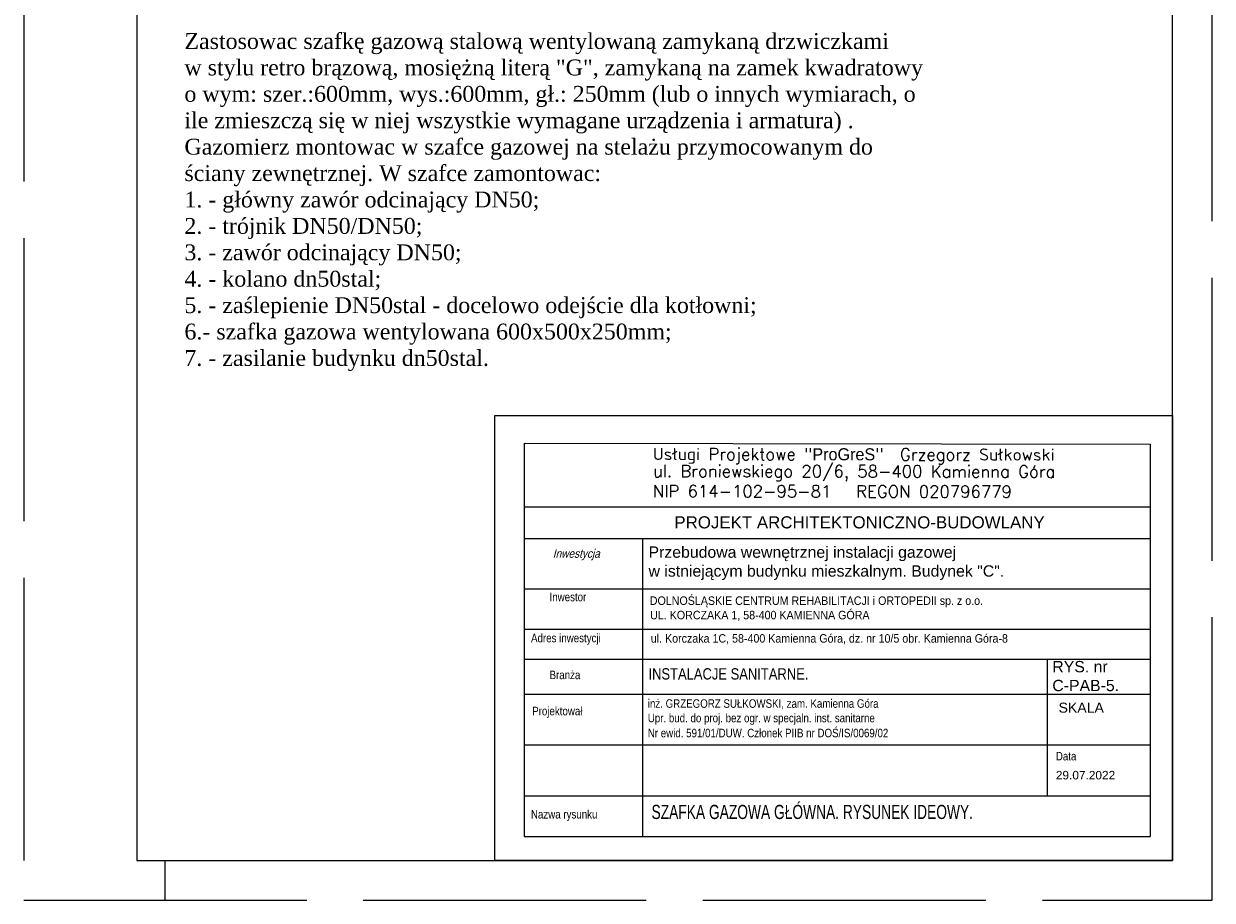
# Model space of a CAD drawing. Extents: x 33706 to 249013, y -74890 to 17912.
# Tile 138 of 175: x 122994 to 125094, y -27028 to -25479. Entities that reach past the tile are written whole.
import ezdxf

# ---------------------------------------------------------------- set-up
doc = ezdxf.new("R2010")
doc.units = 0
doc.header["$MEASUREMENT"] = 0
doc.linetypes.add('Przekrojowa', pattern=[600, 500, -100])
doc.layers.add('tabelka', color=255, linetype='Continuous', lineweight=13)
doc.layers.add('tabelka2', color=251, linetype='Continuous', lineweight=13)
doc.layers.add('urządzenia', color=140, linetype='Continuous')
doc.styles.add('GA4-ATR-TEXT', font='arial.ttf', dxfattribs={"width": 0.9})
doc.styles.add('GENERATED_STYLE_1', font='ARIAL.TTF')
doc.styles.add('ROMANS', font='SIMPLEX.SHX', dxfattribs={"width": 0.85, "oblique": 15, "height": 16})
doc.styles.get("Standard").update_dxf_attribs({"font": 'ARIALN.TTF'})
doc.styles.add('T.N.ROMAN', font='SIMPLEX')

msp = doc.modelspace()

# ---------------------------------------------------------------- linework, layer by layer
at = {"color": 62, "linetype": 'Przekrojowa', "lineweight": 18}
for p, q in [((122993.5, -24058.2), (122993.5, -27028.2)), ((125093.5, -27028.2), (125093.5, -24058.2)), ((125093.5, -27028.2), (125093.5, -24058.2)), ((122993.5, -27028.2), (125093.5, -27028.2))]:
    msp.add_line(p, q, dxfattribs=at)
at = {"linetype": 'Continuous'}
for p, q in [((123193.5, -24128.2), (123193.5, -26958.2)), ((125023.5, -26958.2), (125023.5, -24128.2)), ((125023.5, -26958.2), (125023.5, -24128.2)), ((123193.5, -26958.2), (125023.5, -26958.2))]:
    msp.add_line(p, q, dxfattribs=at)
at = {"color": 250, "linetype": 'Continuous', "lineweight": 18}
msp.add_line((123243.5, -27028.2), (123243.5, -26958.2), dxfattribs=at)
at = {"layer": 'tabelka', "linetype": 'Continuous'}
msp.add_lwpolyline([(123826, -26171.8), (125023.5, -26171.8), (125023.5, -26958.2), (123826, -26958.2)], close=True, dxfattribs=at)
at = {"layer": 'tabelka2', "linetype": 'Continuous'}
msp.add_line((123877.9, -26220.5), (123877.9, -26915.8), dxfattribs=at)
at = {"layer": 'tabelka2'}
for p, q in [((123877.9, -26220.5), (124984.1, -26222.1)), ((124984.1, -26222.1), (124984.1, -26915.8)), ((123877.9, -26333.2), (124984.1, -26333.2)), ((123877.9, -26388.7), (124983.4, -26388.7)), ((124087.1, -26388.7), (124087.1, -26915.8)), ((123877.9, -26477.9), (124983.4, -26477.9)), ((123877.9, -26549.1), (124983.4, -26549.1)), ((123877.9, -26602), (124983.4, -26602)), ((124802.2, -26843.8), (124802.2, -26602)), ((123877.9, -26663.8), (124984.1, -26663.8)), ((123877.9, -26753.8), (124984.1, -26753.8)), ((123877.9, -26843.8), (124984.1, -26843.8)), ((123877.9, -26915.8), (124984.1, -26915.8))]:
    msp.add_line(p, q, dxfattribs=at)

# ---------------------------------------------------------------- texts
for s, p in [('Projektował', (123891.9, -26701.4)), ('inż. GRZEGORZ SUŁKOWSKI, zam. Kamienna Góra', (124096.2, -26688.1)), ('Upr. bud. do proj. bez ogr. w specjaln. inst. sanitarne', (124096.2, -26713.7)), ('Nr ewid. 591/01/DUW. Członek PIIB nr DOŚ/IS/0069/02', (124096.2, -26740.2))]:
    msp.add_text(s, height=15, dxfattribs=at).set_placement(p)
at = {"layer": 'tabelka2', "width": 0.85}
msp.add_text('SZAFKA GAZOWA GŁÓWNA. RYSUNEK IDEOWY.', height=25, dxfattribs=at).set_placement((124102.8, -26884.7))
at = {"layer": 'tabelka2', "char_height": 21.327, "width": 2654.47, "attachment_point": 1, "rotation": 359.9094, "style": 'T.N.ROMAN'}
for s, insert in [('Usługi Projektowe "{\\fBrush Script MT|b0|i0|c0|p66;ProGreS}"  Grzegorz Sułkowski', (124105.3, -26228.9)), ('ul. Broniewskiego 20/6, 58-400 Kamienna Góra\\PNIP 614-102-95-81   REGON 020796779', (124105.3, -26259))]:
    msp.add_mtext(s, dxfattribs=dict(at, insert=insert))
at = {"layer": 'tabelka2', "attachment_point": 1}
for s, insert, char_height, width, style in [('PROJEKT ARCHITEKTONICZNO-BUDOWLANY', (124143.1, -26349.7), 21.349, 2657.127, 'GENERATED_STYLE_1'), ('{\\fArial|b0|i0|c238|p0;Inwestycja }', (123928.2, -26408), 15, 1107.136, 'ROMANS'), ('Przebudowa wewnętrznej instalacji gazowej\\Pw istniejącym budynku mieszkalnym. Budynek "C".', (124097.5, -26403), 20, 1469.909, 'GENERATED_STYLE_1'), ('DOLNOŚLĄSKIE CENTRUM REHABILITACJI i ORTOPEDII sp. z o.o.', (124099.7, -26491.3), 15, 1107.136, 'GA4-ATR-TEXT'), ('UL. KORCZAKA 1, 58-400 KAMIENNA GÓRA', (124100.3, -26516.8), 15, 1107.136, 'GA4-ATR-TEXT'), ('ul. Korczaka 1C, 58-400 Kamienna Góra, dz. nr 10/5 obr. Kamienna Góra-8', (124101.5, -26558), 15, 1107.136, 'GA4-ATR-TEXT'), ('{\\fArial|b0|i0|c238|p0;RYS. nr \\PC-PAB-5.}', (124811, -26605.4), 20, 1107.136, 'GENERATED_STYLE_1'), ('{\\fArial|b0|i0|c238|p0;SKALA }', (124822, -26679), 17.791, 1107.136, 'GENERATED_STYLE_1'), ('29.07.2022', (124817.2, -26799.7), 15, 1107.136, 'GENERATED_STYLE_1')]:
    msp.add_mtext(s, dxfattribs=dict(at, insert=insert, char_height=char_height, width=width, style=style))
at = {"layer": 'tabelka2', "width": 1107.136, "attachment_point": 1}
for s, insert, char_height in [('Inwestor}', (123922.6, -26484.8), 15), ('Adres inwestycji}', (123889.9, -26557.3), 15), ('Branża}', (123922.6, -26622.5), 15), ('INSTALACJE SANITARNE. ', (124097.4, -26618.2), 20), ('Data}', (124817.2, -26766.1), 15), ('Nazwa rysunku }', (123889.7, -26868.8), 15)]:
    msp.add_mtext(s, dxfattribs=dict(at, insert=insert, char_height=char_height))
at = {"layer": 'urządzenia', "insert": (123277.4, -25495.8), "char_height": 28, "width": 1321.774, "attachment_point": 1}
msp.add_mtext('{\\fTimes New Roman|b0|i0|c238|p18;Zastosowac szafkę gazową stalową wentylowaną zamykaną drzwiczkami\\Pw stylu retro brązową, mosiężną literą "G", zamykaną na zamek kwadratowy\\Po wym: szer.:600mm, wys.:600mm, gł.: 250mm (lub o innych wymiarach, o ile zmieszczą się w niej wszystkie wymagane urządzenia i armatura) .\\PGazomierz montowac w szafce gazowej na stelażu przymocowanym do ściany zewnętrznej. W szafce zamontowac:\\P1. - główny zawór odcinający DN50;\\P2. - trójnik DN50/DN50;\\P3. - zawór odcinający DN50;\\P4. - kolano dn50stal;\\P5. - zaślepienie DN50stal - docelowo odejście dla kotłowni; \\P6.- szafka gazowa wentylowana 600x500x250mm;\\P7. - zasilanie budynku dn50stal.}', dxfattribs=at)

doc.saveas('drawing.dxf')
